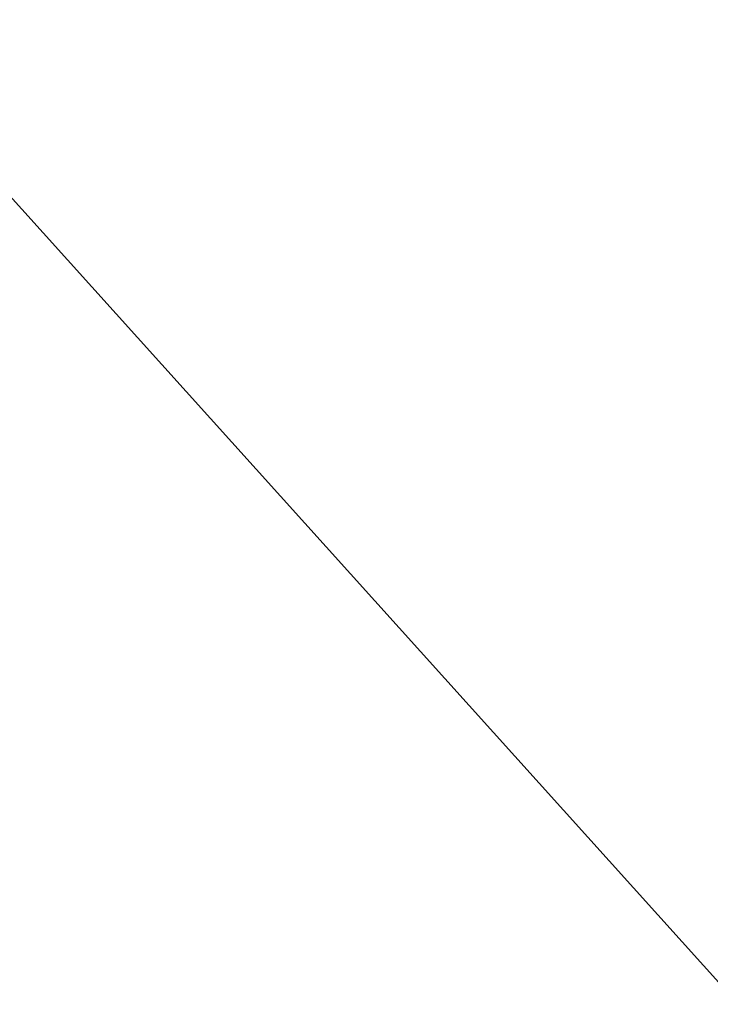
# Model space of a CAD drawing. Header units: millimetres. Extents: x -277772 to 277599, y -59564 to 282085.
# Tile 16 of 190: x -231666 to -230403, y 79814 to 81616. Entities that reach past the tile are written whole.
import ezdxf
from ezdxf import colors
from ezdxf.entities.mleader import LeaderData, LeaderLine
from ezdxf.math import Vec2, Vec3

# ---------------------------------------------------------------- set-up
doc = ezdxf.new("R2010")
doc.units = ezdxf.units.MM
doc.layers.add('КИП_выноска', color=6, linetype='Continuous', lineweight=25)
doc.styles.add('CP.Text', font='arial.ttf')

# ---------------------------------------------------------------- blocks, each defined once
blk = doc.blocks.new('_None')

msp = doc.modelspace()

# ---------------------------------------------------------------- leaders
at = {"layer": 'КИП_выноска'}
ml = msp.add_multileader_mtext('Standard', dxfattribs=at)
ml.set_content('с 27 этажа', color=256, style='CP.Text')
ml.set_leader_properties(color=256, linetype='ByLayer', lineweight=-1)
ml.set_arrow_properties(name='NONE')
ml.build(insert=Vec2(0, 0))
ml.multileader.update_dxf_attribs({"has_dogleg": 0, "text_left_attachment_type": 6, "text_right_attachment_type": 6, "dogleg_length": 0.5, "arrow_head_size": 300})
ctx = ml.context
ctx.base_point, ctx.char_height, ctx.arrow_head_size, ctx.landing_gap_size, ctx.plane_origin = Vec3(-230370.8, 79835.3), 250, 300, 100, Vec3(-226922.2, 77175.4)
ctx.left_attachment, ctx.right_attachment = 6, 6
notes = []
notes.append((ctx, [(0, (1, 1, 0), (-230371.3, 79835.3), (1, 0), 0.5, [(0, [(-232501.9, 82201.1)], 0, [])])]))
ctx.mtext.insert, ctx.mtext.width, ctx.mtext.flow_direction = Vec3(-230270.8, 80135.3), 2299.325, 5
ctx.mtext.has_bg_fill, ctx.mtext.bg_color, ctx.mtext.bg_scale_factor, ctx.mtext.bg_transparency, ctx.mtext.use_window_bg_color = 1, -1027028792, 1.5, 0, 1
for ctx, leaders in notes:
    for number, flags, end, landing, length, lines in leaders:
        leader = LeaderData()
        leader.index, (leader.has_last_leader_line, leader.has_dogleg_vector, leader.attachment_direction) = number, flags
        leader.last_leader_point, leader.dogleg_vector, leader.dogleg_length = Vec3(end), Vec3(landing), length
        for number, points, colour, breaks in lines:
            line = LeaderLine()
            line.index, line.vertices, line.color, line.breaks = number, Vec3.list(points), colors.encode_raw_color(colour), breaks
            leader.lines.append(line)
        ctx.leaders.append(leader)

doc.saveas('drawing.dxf')
